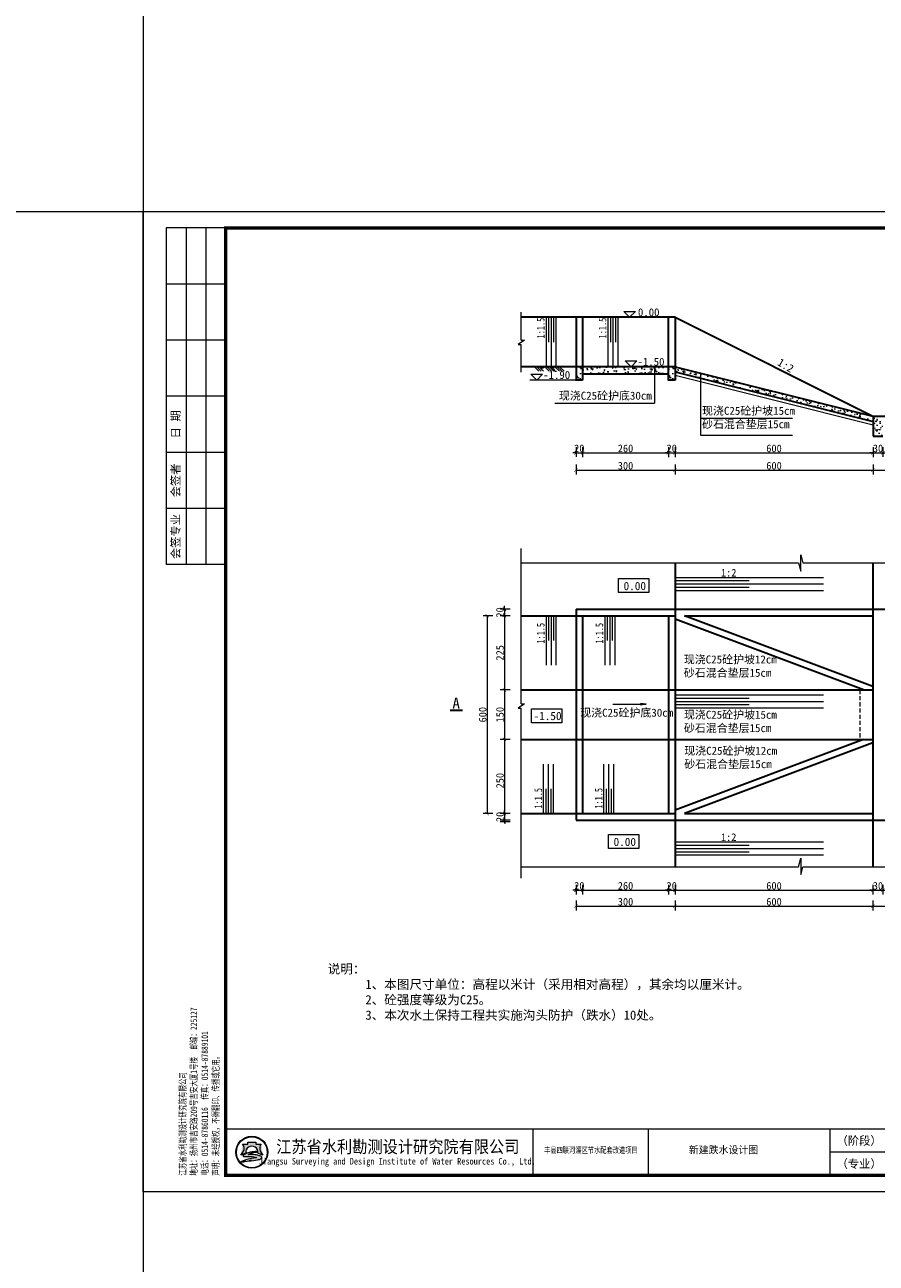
# Model space of a CAD drawing. Extents: x -27255 to 1448651, y 31034 to 8081248.
# Tile 26 of 198: x 582991 to 583249, y 3856027 to 3856402. Entities that reach past the tile are written whole.
import ezdxf
from ezdxf.enums import TextEntityAlignment as Align

# ---------------------------------------------------------------- set-up
doc = ezdxf.new("R2010")
doc.units = 0
doc.header["$PDMODE"] = 32
doc.header["$PDSIZE"] = 0.2
doc.linetypes.add('HIDDEN', pattern=[0.375, 0.25, -0.125])
doc.layers.get('0').update_dxf_attribs({"linetype": 'CONTINUOUS'})
doc.layers.get('Defpoints').update_dxf_attribs({"linetype": 'CONTINUOUS'})
for name, color, linetype, lineweight in [('0.09标注线', 3, 'CONTINUOUS', 9), ('0.13填充', 8, 'CONTINUOUS', 9), ('0.13文字', 3, 'CONTINUOUS', 13), ('中虚线', 8, 'HIDDEN', 15), ('图框', 7, 'CONTINUOUS', 20), ('文字', 7, 'CONTINUOUS', 15), ('新建路', 7, 'CONTINUOUS', 40), ('粗实线', 1, 'CONTINUOUS', 40), ('粗线', 7, 'CONTINUOUS', 35), ('细实线', 3, 'CONTINUOUS', 20)]:
    doc.layers.add(name, color=color, linetype=linetype, lineweight=lineweight)
doc.layers.add('12C', color=7, linetype='CONTINUOUS')
doc.styles.add('-仿宋_GB2312', font='FangSong_GB2312.ttf')
doc.styles.add('LYJFS', font='times.ttf', dxfattribs={"width": 0.7})
doc.styles.add('仿宋', font='FangSong_GB2312.ttf', dxfattribs={"width": 0.7})
doc.styles.add('宋体', font='FangSong_GB2312.ttf')
doc.dimstyles.new('zzzz STANDARD', dxfattribs={"dimtxt": 2.3, "dimasz": 1, "dimexe": 1.25, "dimexo": 1.5, "dimgap": 0.2, "dimtad": 1, "dimdec": 0, "dimlfac": 10, "dimzin": 0, "dimdsep": 46, "dimtxsty": '-仿宋_GB2312', "dimblk": 'ARCHTICK', "dimcen": 0.09, "dimadec": 0, "dimazin": 0, "dimtfac": 1, "dimtdec": 0, "dimtix": 1, "dimtmove": 2, "dimatfit": 3, "dimfxl": 1.7, "dimfxlon": 1, "dimtolj": 1, "dimtzin": 0, "dimlwd": 9, "dimlwe": 9, "dimarcsym": 0})
pattern_1 = [(50, (-53788.1056, 38200.2602), (3.64369338, -0.3187817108), [0.381, -4.191]), (355, (-53788.1056, 38200.26), (-0.7048565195, 3.8211328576), [0.3048, -3.3528]), (100.451, (-53787.802, 38200.2336), (2.9388500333, 3.5023337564), [0.3238, -3.5618]), (46.1842, (-53788.1056, 38201.276), (5.421580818, -0.8408465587), [0.5715, -6.2865]), (96.6356, (-53787.654, 38201.206), (4.748084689, 4.948511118), [0.4857, -5.3427]), (351.184, (-53788.1056, 38201.276), (4.748092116, 4.948502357), [0.4572, -5.0292]), (21, (-53787.5976, 38201.0222), (3.0322975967, -2.0453103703), [0.381, -4.191]), (326, (-53787.5976, 38201.022), (1.236040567, 3.6837593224), [0.3048, -3.3528]), (71.4514, (-53787.345, 38200.8517), (4.2683298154, 1.6384571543), [0.3238, -3.5618]), (37.5, (-53788.1056, 38200.2602), (0.061772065, 1.69110077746), [0, -3.31216, 0, -3.4036, 0, -3.3655]), (7.5, (-53788.1056, 38200.2602), (1.3363932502, 2.0036114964), [0, -1.94056, 0, -3.23596, 0, -1.2827]), (327.5, (-53789.2384, 38200.2602), (2.71181190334, -0.11457487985), [0, -1.27, 0, -3.9624, 0, -5.2578]), (317.5, (-53789.7464, 38200.2602), (2.9625836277, 0.5085298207), [0, -1.651, 0, -2.63144, 0, -3.7338])]

# ---------------------------------------------------------------- blocks, each defined once
blk = doc.blocks.new('_ARCHTICK')
at = {"color": 0, "linetype": 'ByBlock', "const_width": 0.15}
blk.add_lwpolyline([(-0.5, -0.5), (0.5, 0.5)], dxfattribs=at)
blk = doc.blocks.new('*D633')
at = {"layer": '0.13文字', "color": 0, "linetype": 'Continuous', "lineweight": 9}
for p, q in [((583158.06, 3856274.19), (583158.06, 3856271.24)), ((583160.06, 3856274.19), (583160.06, 3856271.24)), ((583158.06, 3856272.49), (583157.06, 3856272.49)), ((583158.06, 3856272.49), (583160.06, 3856272.49)), ((583160.06, 3856272.49), (583161.06, 3856272.49))]:
    blk.add_line(p, q, dxfattribs=at)
at = {"layer": 'Defpoints', "color": 0, "linetype": 'Continuous', "lineweight": 13}
for p in [(583158.06, 3856294.57), (583160.06, 3856294.57), (583160.06, 3856272.49)]:
    blk.add_point(p, dxfattribs=at)
at = {"layer": '0.13文字', "color": 0, "linetype": 'Continuous', "lineweight": 9}
blk.add_blockref('_ARCHTICK', (583158.06, 3856272.49), dxfattribs=at)
at = {"layer": '0.13文字', "color": 0, "linetype": 'Continuous', "lineweight": 9, "rotation": 180}
blk.add_blockref('_ARCHTICK', (583160.06, 3856272.49), dxfattribs=at)
at = {"layer": '0.13文字', "color": 0, "linetype": 'Continuous', "lineweight": 13, "insert": (583159.06, 3856273.84), "char_height": 2.3, "attachment_point": 5, "style": '-仿宋_GB2312'}
blk.add_mtext('\\A1;20', dxfattribs=at)
blk = doc.blocks.new('*D635')
at = {"layer": '0.13文字', "color": 0, "linetype": 'Continuous', "lineweight": 9}
for p, q in [((583186.06, 3856274.19), (583186.06, 3856271.24)), ((583188.06, 3856274.19), (583188.06, 3856271.24)), ((583186.06, 3856272.49), (583185.06, 3856272.49)), ((583186.06, 3856272.49), (583188.06, 3856272.49)), ((583188.06, 3856272.49), (583189.06, 3856272.49))]:
    blk.add_line(p, q, dxfattribs=at)
at = {"layer": 'Defpoints', "color": 0, "linetype": 'Continuous', "lineweight": 13}
for p in [(583186.06, 3856294.57), (583188.06, 3856294.57), (583188.06, 3856272.49)]:
    blk.add_point(p, dxfattribs=at)
at = {"layer": '0.13文字', "color": 0, "linetype": 'Continuous', "lineweight": 9}
blk.add_blockref('_ARCHTICK', (583186.06, 3856272.49), dxfattribs=at)
at = {"layer": '0.13文字', "color": 0, "linetype": 'Continuous', "lineweight": 9, "rotation": 180}
blk.add_blockref('_ARCHTICK', (583188.06, 3856272.49), dxfattribs=at)
at = {"layer": '0.13文字', "color": 0, "linetype": 'Continuous', "lineweight": 13, "insert": (583187.06, 3856273.84), "char_height": 2.3, "attachment_point": 5, "style": '-仿宋_GB2312'}
blk.add_mtext('\\A1;20', dxfattribs=at)
blk = doc.blocks.new('*D641')
at = {"layer": '0.13文字', "color": 0, "linetype": 'Continuous', "lineweight": 9}
for p, q in [((583158.06, 3856139.89), (583157.06, 3856139.89)), ((583158.06, 3856141.59), (583158.06, 3856138.64)), ((583158.06, 3856139.89), (583160.06, 3856139.89)), ((583160.06, 3856141.59), (583160.06, 3856138.64)), ((583160.06, 3856139.89), (583161.06, 3856139.89))]:
    blk.add_line(p, q, dxfattribs=at)
at = {"layer": 'Defpoints', "color": 0, "linetype": 'Continuous', "lineweight": 13}
for p in [(583158.06, 3856161.13), (583160.06, 3856163.13), (583160.06, 3856139.89)]:
    blk.add_point(p, dxfattribs=at)
at = {"layer": '0.13文字', "color": 0, "linetype": 'Continuous', "lineweight": 9}
blk.add_blockref('_ARCHTICK', (583158.06, 3856139.89), dxfattribs=at)
at = {"layer": '0.13文字', "color": 0, "linetype": 'Continuous', "lineweight": 9, "rotation": 180}
blk.add_blockref('_ARCHTICK', (583160.06, 3856139.89), dxfattribs=at)
at = {"layer": '0.13文字', "color": 0, "linetype": 'Continuous', "lineweight": 13, "insert": (583159.06, 3856141.24), "char_height": 2.3, "attachment_point": 5, "style": '-仿宋_GB2312'}
blk.add_mtext('\\A1;20', dxfattribs=at)
blk = doc.blocks.new('*D644')
at = {"layer": '0.13文字', "color": 0, "linetype": 'Continuous', "lineweight": 9}
for p, q in [((583248.06, 3856139.89), (583247.06, 3856139.89)), ((583248.06, 3856141.59), (583248.06, 3856138.64)), ((583248.06, 3856139.89), (583251.06, 3856139.89)), ((583251.06, 3856141.59), (583251.06, 3856138.64)), ((583251.06, 3856139.89), (583252.06, 3856139.89))]:
    blk.add_line(p, q, dxfattribs=at)
at = {"layer": 'Defpoints', "color": 0, "linetype": 'Continuous', "lineweight": 13}
for p in [(583248.06, 3856163.13), (583251.06, 3856164.13), (583251.06, 3856139.89)]:
    blk.add_point(p, dxfattribs=at)
at = {"layer": '0.13文字', "color": 0, "linetype": 'Continuous', "lineweight": 9}
blk.add_blockref('_ARCHTICK', (583248.06, 3856139.89), dxfattribs=at)
at = {"layer": '0.13文字', "color": 0, "linetype": 'Continuous', "lineweight": 9, "rotation": 180}
blk.add_blockref('_ARCHTICK', (583251.06, 3856139.89), dxfattribs=at)
at = {"layer": '0.13文字', "color": 0, "linetype": 'Continuous', "lineweight": 13, "insert": (583249.56, 3856141.24), "char_height": 2.3, "attachment_point": 5, "style": '-仿宋_GB2312'}
blk.add_mtext('\\A1;30', dxfattribs=at)
blk = doc.blocks.new('*D655')
at = {"layer": '0.13文字', "color": 0, "linetype": 'Continuous', "lineweight": 9}
for p, q in [((583138.07, 3856225.13), (583135.12, 3856225.13)), ((583136.37, 3856225.13), (583136.37, 3856226.13)), ((583136.37, 3856225.13), (583136.37, 3856223.13)), ((583138.07, 3856223.13), (583135.12, 3856223.13)), ((583136.37, 3856223.13), (583136.37, 3856222.13))]:
    blk.add_line(p, q, dxfattribs=at)
at = {"layer": 'Defpoints', "color": 0, "linetype": 'Continuous', "lineweight": 13}
for p in [(583158.06, 3856225.13), (583136.37, 3856223.13), (583158.06, 3856223.13)]:
    blk.add_point(p, dxfattribs=at)
at = {"layer": '0.13文字', "color": 0, "linetype": 'Continuous', "lineweight": 9}
for p, rotation in [((583136.37, 3856225.13), 270), ((583136.37, 3856223.13), 90)]:
    blk.add_blockref('_ARCHTICK', p, dxfattribs=dict(at, rotation=rotation))
at = {"layer": '0.13文字', "color": 0, "linetype": 'Continuous', "lineweight": 13, "insert": (583135.02, 3856224.13), "char_height": 2.3, "attachment_point": 5, "rotation": 90, "style": '-仿宋_GB2312'}
blk.add_mtext('\\A1;20', dxfattribs=at)
blk = doc.blocks.new('*D656')
at = {"layer": '0.13文字', "color": 0, "linetype": 'Continuous', "lineweight": 9}
for p, q in [((583138.07, 3856223.13), (583135.12, 3856223.13)), ((583136.37, 3856223.13), (583136.37, 3856200.63)), ((583138.07, 3856200.63), (583135.12, 3856200.63))]:
    blk.add_line(p, q, dxfattribs=at)
at = {"layer": 'Defpoints', "color": 0, "linetype": 'Continuous', "lineweight": 13}
for p in [(583158.06, 3856223.13), (583136.37, 3856200.63), (583160.56, 3856200.63)]:
    blk.add_point(p, dxfattribs=at)
at = {"layer": '0.13文字', "color": 0, "linetype": 'Continuous', "lineweight": 9}
for p, rotation in [((583136.37, 3856223.13), 90), ((583136.37, 3856200.63), 270)]:
    blk.add_blockref('_ARCHTICK', p, dxfattribs=dict(at, rotation=rotation))
at = {"layer": '0.13文字', "color": 0, "linetype": 'Continuous', "lineweight": 13, "insert": (583135.02, 3856211.88), "char_height": 2.3, "attachment_point": 5, "rotation": 90, "style": '-仿宋_GB2312'}
blk.add_mtext('\\A1;225', dxfattribs=at)
blk = doc.blocks.new('*D657')
at = {"layer": '0.13文字', "color": 0, "linetype": 'Continuous', "lineweight": 9}
for p, q in [((583138.07, 3856200.63), (583135.12, 3856200.63)), ((583136.37, 3856200.63), (583136.37, 3856185.63)), ((583138.07, 3856185.63), (583135.12, 3856185.63))]:
    blk.add_line(p, q, dxfattribs=at)
at = {"layer": 'Defpoints', "color": 0, "linetype": 'Continuous', "lineweight": 13}
for p in [(583160.56, 3856200.63), (583136.37, 3856185.63), (583160.56, 3856185.63)]:
    blk.add_point(p, dxfattribs=at)
at = {"layer": '0.13文字', "color": 0, "linetype": 'Continuous', "lineweight": 9}
for p, rotation in [((583136.37, 3856200.63), 90), ((583136.37, 3856185.63), 270)]:
    blk.add_blockref('_ARCHTICK', p, dxfattribs=dict(at, rotation=rotation))
at = {"layer": '0.13文字', "color": 0, "linetype": 'Continuous', "lineweight": 13, "insert": (583135.02, 3856193.13), "char_height": 2.3, "attachment_point": 5, "rotation": 90, "style": '-仿宋_GB2312'}
blk.add_mtext('\\A1;150', dxfattribs=at)
blk = doc.blocks.new('*D658')
at = {"layer": '0.13文字', "color": 0, "linetype": 'Continuous', "lineweight": 9}
for p, q in [((583138.07, 3856185.63), (583135.12, 3856185.63)), ((583136.37, 3856185.63), (583136.37, 3856160.63)), ((583138.07, 3856160.63), (583135.12, 3856160.63))]:
    blk.add_line(p, q, dxfattribs=at)
at = {"layer": 'Defpoints', "color": 0, "linetype": 'Continuous', "lineweight": 13}
for p in [(583160.56, 3856185.63), (583136.37, 3856160.63), (583160.56, 3856160.63)]:
    blk.add_point(p, dxfattribs=at)
at = {"layer": '0.13文字', "color": 0, "linetype": 'Continuous', "lineweight": 9}
for p, rotation in [((583136.37, 3856185.63), 90), ((583136.37, 3856160.63), 270)]:
    blk.add_blockref('_ARCHTICK', p, dxfattribs=dict(at, rotation=rotation))
at = {"layer": '0.13文字', "color": 0, "linetype": 'Continuous', "lineweight": 13, "insert": (583135.02, 3856173.13), "char_height": 2.3, "attachment_point": 5, "rotation": 90, "style": '-仿宋_GB2312'}
blk.add_mtext('\\A1;250', dxfattribs=at)
blk = doc.blocks.new('*D659')
at = {"layer": '0.13文字', "color": 0, "linetype": 'Continuous', "lineweight": 9}
for p, q in [((583138.07, 3856163.13), (583135.12, 3856163.13)), ((583138.07, 3856161.13), (583135.12, 3856161.13)), ((583136.37, 3856163.13), (583136.37, 3856164.13)), ((583136.37, 3856163.13), (583136.37, 3856161.13)), ((583136.37, 3856161.13), (583136.37, 3856160.13))]:
    blk.add_line(p, q, dxfattribs=at)
at = {"layer": 'Defpoints', "color": 0, "linetype": 'Continuous', "lineweight": 13}
for p in [(583136.37, 3856161.13), (583158.06, 3856161.13), (583160.06, 3856163.13)]:
    blk.add_point(p, dxfattribs=at)
at = {"layer": '0.13文字', "color": 0, "linetype": 'Continuous', "lineweight": 9}
for p, rotation in [((583136.37, 3856163.13), 270), ((583136.37, 3856161.13), 90)]:
    blk.add_blockref('_ARCHTICK', p, dxfattribs=dict(at, rotation=rotation))
at = {"layer": '0.13文字', "color": 0, "linetype": 'Continuous', "lineweight": 13, "insert": (583135.02, 3856162.13), "char_height": 2.3, "attachment_point": 5, "rotation": 90, "style": '-仿宋_GB2312'}
blk.add_mtext('\\A1;20', dxfattribs=at)
blk = doc.blocks.new('*D660')
at = {"layer": '0.13文字', "color": 0, "linetype": 'Continuous', "lineweight": 9}
for p, q in [((583132.84, 3856223.13), (583129.89, 3856223.13)), ((583131.14, 3856223.13), (583131.14, 3856163.13)), ((583132.84, 3856163.13), (583129.89, 3856163.13))]:
    blk.add_line(p, q, dxfattribs=at)
at = {"layer": 'Defpoints', "color": 0, "linetype": 'Continuous', "lineweight": 13}
for p in [(583158.06, 3856223.13), (583131.14, 3856163.13), (583158.06, 3856163.13)]:
    blk.add_point(p, dxfattribs=at)
at = {"layer": '0.13文字', "color": 0, "linetype": 'Continuous', "lineweight": 9}
for p, rotation in [((583131.14, 3856223.13), 90), ((583131.14, 3856163.13), 270)]:
    blk.add_blockref('_ARCHTICK', p, dxfattribs=dict(at, rotation=rotation))
at = {"layer": '0.13文字', "color": 0, "linetype": 'Continuous', "lineweight": 13, "insert": (583129.79, 3856193.13), "char_height": 2.3, "attachment_point": 5, "rotation": 90, "style": '-仿宋_GB2312'}
blk.add_mtext('\\A1;600', dxfattribs=at)
blk = doc.blocks.new('*D662')
at = {"layer": '0.13文字', "color": 0, "linetype": 'Continuous', "lineweight": 9}
for p, q in [((583186.06, 3856139.89), (583185.06, 3856139.89)), ((583186.06, 3856141.59), (583186.06, 3856138.64)), ((583186.06, 3856139.89), (583188.06, 3856139.89)), ((583188.06, 3856141.59), (583188.06, 3856138.64)), ((583188.06, 3856139.89), (583189.06, 3856139.89))]:
    blk.add_line(p, q, dxfattribs=at)
at = {"layer": 'Defpoints', "color": 0, "linetype": 'Continuous', "lineweight": 13}
for p in [(583186.06, 3856163.13), (583188.06, 3856163.13), (583188.06, 3856139.89)]:
    blk.add_point(p, dxfattribs=at)
at = {"layer": '0.13文字', "color": 0, "linetype": 'Continuous', "lineweight": 9}
blk.add_blockref('_ARCHTICK', (583186.06, 3856139.89), dxfattribs=at)
at = {"layer": '0.13文字', "color": 0, "linetype": 'Continuous', "lineweight": 9, "rotation": 180}
blk.add_blockref('_ARCHTICK', (583188.06, 3856139.89), dxfattribs=at)
at = {"layer": '0.13文字', "color": 0, "linetype": 'Continuous', "lineweight": 13, "insert": (583187.06, 3856141.24), "char_height": 2.3, "attachment_point": 5, "style": '-仿宋_GB2312'}
blk.add_mtext('\\A1;20', dxfattribs=at)
blk = doc.blocks.new('*D663')
at = {"layer": '0.13文字', "color": 0, "linetype": 'Continuous', "lineweight": 9}
for p, q in [((583248.07, 3856274.19), (583248.07, 3856271.24)), ((583251.07, 3856274.19), (583251.07, 3856271.24)), ((583248.07, 3856272.49), (583247.07, 3856272.49)), ((583248.07, 3856272.49), (583251.07, 3856272.49)), ((583251.07, 3856272.49), (583252.07, 3856272.49))]:
    blk.add_line(p, q, dxfattribs=at)
at = {"layer": 'Defpoints', "color": 0, "linetype": 'Continuous', "lineweight": 13}
for p in [(583248.07, 3856277.57), (583251.07, 3856277.57), (583251.07, 3856272.49)]:
    blk.add_point(p, dxfattribs=at)
at = {"layer": '0.13文字', "color": 0, "linetype": 'Continuous', "lineweight": 9}
blk.add_blockref('_ARCHTICK', (583248.07, 3856272.49), dxfattribs=at)
at = {"layer": '0.13文字', "color": 0, "linetype": 'Continuous', "lineweight": 9, "rotation": 180}
blk.add_blockref('_ARCHTICK', (583251.07, 3856272.49), dxfattribs=at)
at = {"layer": '0.13文字', "color": 0, "linetype": 'Continuous', "lineweight": 13, "insert": (583249.57, 3856273.84), "char_height": 2.3, "attachment_point": 5, "style": '-仿宋_GB2312'}
blk.add_mtext('\\A1;30', dxfattribs=at)
blk = doc.blocks.new('d4trtg')
h = blk.add_hatch(color=152)
h.dxf.hatch_style = 1
h.paths.add_polyline_path([(654246.3, 3899725.4, 1), (654149.5, 3899725.4, 1)])
h.paths.add_polyline_path([(654244.7, 3899725.4, 1), (654151.1, 3899725.4, 1)], flags=16)
h = blk.add_hatch(color=152)
h.dxf.hatch_style = 1
edge = h.paths.add_edge_path()
edge.add_arc((654216.7, 3899701.1), 14.6, 43.3177, 70.37)
edge.add_arc((654202.9, 3899662.4), 55.7, 70.37, 84.5285)
edge.add_arc((654197.1, 3899601.1), 117.3, 84.5285, 95.1775)
edge.add_arc((654198.5, 3899704.1), 18.3, 111.7966, 130.9174, ccw=False)
edge.add_arc((654217.4, 3899656.7), 69.4, 98.8427, 111.7966, ccw=False)
edge.add_arc((654228.1, 3899588.1), 138.8, 95.2104, 98.8427, ccw=False)
edge.add_ellipse((654197.9, 3899728.3), major_axis=(-17.8, 0), ratio=0.877698, start_angle=172.6539, end_angle=176.913)
edge.add_arc((654213.8, 3899625), 102.6, 88.9999, 98.5227)
edge.add_arc((654209.9, 3899651.2), 76, 98.5227, 116.8491)
edge.add_arc((654181.1, 3899708), 12.3, 116.8491, 139.2901)
edge.add_arc((654173.3, 3899714.8), 1.96, 139.2901, 263.0506)
edge.add_arc((654175.1, 3899729.8), 17.1, 263.0506, 272.1363)
edge.add_arc((654186.8, 3899416.6), 296.4, 88.4627, 92.1363, ccw=False)
edge.add_arc((654193.4, 3899661.8), 51, 68.0711, 88.4627, ccw=False)
edge.add_arc((654234.5, 3899496.1), 214.2, 95.9129, 98.7952)
edge.add_arc((654220.8, 3899584.5), 124.7, 98.7952, 117.8497)
edge.add_arc((654806.2, 3897318.9), 2461.6, 104.7704, 105.1579, ccw=False)
edge.add_line((654178.6, 3899699.1), (654170.6, 3899695.8))
edge.add_arc((654384.3, 3898723.5), 995.6, 100.9063, 102.3983, ccw=False)
edge.add_line((654196, 3899701.1), (654189.9, 3899699.2))
edge.add_arc((654166.8, 3899985.3), 287, 274.6178, 279.6944)
edge.add_arc((654207.4, 3899747.5), 45.8, 279.6944, 287.6119)
edge.add_arc((654216.2, 3899719.6), 16.5, 287.6119, 311.5141)
edge.add_arc((654225.4, 3899709.3), 2.75, 311.5141, 403.3177)
edge = h.paths.add_edge_path()
edge.add_arc((654242.1, 3899736.8), 20.7, 138.9742, 204.1181, ccw=False)
edge.add_line((654226.5, 3899750.4), (654209.6, 3899750.4))
edge.add_line((654209.6, 3899750.4), (654209.6, 3899756.2))
edge.add_line((654209.6, 3899756.2), (654186.2, 3899756.2))
edge.add_line((654186.2, 3899756.2), (654186.2, 3899750.4))
edge.add_line((654186.2, 3899750.4), (654169.3, 3899750.4))
edge.add_arc((654153.7, 3899736.8), 20.7, -24.1181, 41.0258, ccw=False)
edge.add_arc((654138.3, 3899743.7), 37.5, 314.3441, 335.8819, ccw=False)
edge.add_arc((654157.8, 3899747.2), 31.1, 282.3877, 290.1466)
edge.add_arc((654127.2, 3899830.8), 120.1, 290.1466, 296.6495)
edge.add_ellipse((654197.9, 3899728.3), major_axis=(-17.8, 0), ratio=0.877698, start_angle=176.913, end_angle=378.3747, ccw=False)
edge.add_ellipse((654197.9, 3899728.3), major_axis=(-17.8, 0), ratio=0.877698, start_angle=172.6539, end_angle=176.913, ccw=False)
edge.add_ellipse((654197.9, 3899728.3), major_axis=(-17.8, 0), ratio=0.877698, start_angle=161.6253, end_angle=172.6539, ccw=False)
edge.add_arc((654268.6, 3899830.8), 120.1, 243.3505, 249.8534)
edge.add_arc((654238, 3899747.2), 31.1, 249.8534, 257.6123)
edge.add_arc((654257.5, 3899743.7), 37.5, 204.1181, 225.6559, ccw=False)
at = {"lineweight": 0}
for p, q in [((653868.4, 3899605.3), (653868.4, 3902577.3)), ((653868.4, 3902577.3), (658071.2, 3902577.3)), ((658021.2, 3899725.4), (655949.8, 3899725.4)), ((658071.2, 3899605.3), (653868.4, 3899605.3))]:
    blk.add_line(p, q, dxfattribs=at)
for p, q in [((654118.6, 3902527.3), (653938.4, 3902527.3)), ((653938.4, 3902527.3), (653938.4, 3901506.6)), ((653998.5, 3902527.3), (653998.5, 3901506.6)), ((654058.5, 3902527.3), (654058.5, 3901506.6)), ((654118.6, 3902357.2), (653938.4, 3902357.2)), ((654118.6, 3902187.1), (653938.4, 3902187.1)), ((654118.6, 3902017), (653938.4, 3902017)), ((654118.6, 3901846.8), (653938.4, 3901846.8)), ((654118.6, 3901676.7), (653938.4, 3901676.7)), ((654118.6, 3901506.6), (653938.4, 3901506.6)), ((655049.2, 3899795.5), (655049.2, 3899655.4)), ((655399.4, 3899795.5), (655399.4, 3899655.4)), ((655949.8, 3899795.5), (655949.8, 3899655.4))]:
    blk.add_line(p, q)
at = {"lineweight": 0, "const_width": 10}
blk.add_lwpolyline([(654118.6, 3902527.3), (658021.2, 3902527.3), (658021.2, 3899655.4), (654118.6, 3899655.4)], close=True, dxfattribs=at)
at = {"lineweight": 0, "const_width": 4}
blk.add_lwpolyline([(658021.2, 3899795.5), (654118.6, 3899795.5)], dxfattribs=at)
at = {"color": 152}
for points in [[(654181.1, 3899723.4, -0.028382), (654168.5, 3899718, -0.033867), (654164.5, 3899716.8, 0.094254), (654172.5, 3899728.3, 0.292155), (654169.3, 3899750.4), (654186.2, 3899750.4), (654186.2, 3899756.2), (654209.6, 3899756.2), (654209.6, 3899750.4), (654226.5, 3899750.4, 0.292155), (654223.3, 3899728.3, 0.094254), (654231.3, 3899716.8, -0.033867), (654227.2, 3899718, -0.028382), (654214.7, 3899723.4)], [(654215.6, 3899727.5, 0.041575), (654198.6, 3899726.4, 0.080135), (654175.6, 3899719, 0.098231), (654171.8, 3899716.1, 0.59944), (654173, 3899712.9, 0.039664), (654175.8, 3899712.7, -0.01603), (654194.8, 3899712.8, -0.08921), (654212.4, 3899709.2, 0.012577), (654201.8, 3899707.8, 0.083333), (654162.5, 3899694.8, -0.001691), (654178.6, 3899699.1), (654170.6, 3899695.8, -0.00651), (654196, 3899701.1), (654189.9, 3899699.2, 0.022155), (654215.1, 3899702.4, 0.03456), (654221.2, 3899703.9, 0.104673), (654227.2, 3899707.2, 0.423464), (654227.4, 3899711.2, 0.118589), (654221.6, 3899714.9, 0.061857), (654208.2, 3899717.9, 0.046498), (654186.5, 3899718, -0.083624), (654191.7, 3899721.1, -0.056582), (654206.8, 3899725.3, -0.015851), (654215.5, 3899726.3)]]:
    blk.add_lwpolyline(points, format="xyb", dxfattribs=at)
for radius in [48.4, 46.8]:
    blk.add_circle((654197.9, 3899725.4), radius, dxfattribs=at)
blk.add_arc((654217.4, 3899656.7), 69.4, 98.8427, 111.7966, dxfattribs=at)
for start_param, end_param in [(2.820893, 6.603885), (3.013378, 3.087714)]:
    blk.add_ellipse((654197.9, 3899728.3), major_axis=(-17.8, 0), ratio=0.877698, start_param=start_param, end_param=end_param, dxfattribs=at)
at = {"style": '宋体'}
for s, height, width, p in [('江苏省水利勘测设计研究院有限公司', 37.525, 0.9, (654640.2, 3899742.9)), ('丰县四联河灌区节水配套改造项目', 18.012, 0.75, (655225.5, 3899732.3)), ('Jiangsu Surveying and Design Institute of Water Resources Co., Ltd.', 20.014, 0.8, (654638.5, 3899695.5))]:
    blk.add_text(s, height=height, dxfattribs=dict(at, width=width)).set_placement(p, align=Align.MIDDLE)
at = {"style": 'LYJFS'}
for s, p in [('（阶段）', (656038.2, 3899760.4)), ('（专业）', (656038.2, 3899690.4))]:
    blk.add_text(s, height=25.02, dxfattribs=at).set_placement(p, align=Align.MIDDLE_CENTER)
at = {"rotation": 90}
for s, insert, char_height, attachment_point, style in [('日 期', (653968.5, 3901931.9), 25.02, 5, '宋体'), ('会签者', (653968.5, 3901761.8), 25.02, 5, '宋体'), ('会签专业', (653968.5, 3901591.7), 25.02, 5, '宋体'), ('江苏省水利勘测设计研究院有限公司\\P地址：扬州市吉安路209号吉安大厦1号楼  邮编：225127\\P电话：0514-87860116  传真：0514-87889101\\P声明：未经授权，不得翻印、传播或它用。', (654101.5, 3899654.5), 20.014, 7, '仿宋')]:
    blk.add_mtext(s, dxfattribs=dict(at, insert=insert, char_height=char_height, attachment_point=attachment_point, style=style))

msp = doc.modelspace()

# ---------------------------------------------------------------- hatches: boundary and pattern name
at = {"layer": '0.13填充'}
h = msp.add_hatch(color=7, dxfattribs=at)
edge = h.paths.add_edge_path()
edge.add_ellipse((583147.87316, 3856298.71287), major_axis=(0, -0.73325), ratio=0.964264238, start_angle=-79.1227045, end_angle=79.1227045, ccw=False)
edge.add_line((583147.17881, 3856298.5745), (583148.56751, 3856298.5745))
h = msp.add_hatch(color=7, dxfattribs=at)
edge = h.paths.add_edge_path()
edge.add_ellipse((583150.9832, 3856298.71287), major_axis=(0, -0.73325), ratio=0.964264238, start_angle=-79.1227045, end_angle=79.1227045, ccw=False)
edge.add_line((583150.28886, 3856298.5745), (583151.67755, 3856298.5745))
at = {"layer": '0.13文字', "linetype": 'Continuous', "lineweight": 13}
h = msp.add_hatch(dxfattribs=at)
h.set_pattern_fill('混凝土2', scale=0.5, style=0)
h.set_pattern_definition([(50, (583158.061, 3856294.5745), (3.5863, -0.3138), [0.375, -4.125]), (355, (583158.061, 3856294.5745), (-0.6938, 3.761), [0.3, -3.3]), (100.45, (583158.3598, 3856294.5483), (2.8925, 3.4472), [0.3187, -3.5057]), (46.18, (583158.061, 3856295.5745), (5.336, -0.8276), [0.5625, -6.1875]), (96.64, (583158.5056, 3856295.5055), (4.6733, 4.8706), [0.478, -5.2586]), (351.18, (583158.061, 3856295.5745), (4.6733, 4.8706), [0.45, -4.95]), (21, (583158.561, 3856295.3245), (2.9845, -2.013), [0.375, -4.125]), (326, (583158.561, 3856295.3245), (1.2166, 3.6258), [0.3, -3.3]), (71.45, (583158.8097, 3856295.1567), (4.201, 1.6127), [0.3187, -3.5057]), (37.5, (583158.061, 3856294.5745), (0.0608, 1.66447), [0, -3.26, 0, -3.35, 0, -3.3125]), (7.5, (583158.061, 3856294.5745), (1.31535, 1.97206), [0, -1.91, 0, -3.185, 0, -1.2625]), (327.5, (583156.946, 3856294.5745), (2.6691, -0.11277), [0, -1.25, 0, -3.9, 0, -5.175]), (317.5, (583156.446, 3856294.5745), (2.9159, 0.5005), [0, -1.625, 0, -2.59, 0, -3.675])])
h.paths.add_polyline_path([(583158.06095, 3856294.5745), (583160.06095, 3856294.5745), (583160.06095, 3856298.5745), (583158.06095, 3856298.5745)])
h = msp.add_hatch(dxfattribs=at)
h.set_pattern_fill('混凝土2', scale=0.5, style=0)
h.set_pattern_definition([(50, (583160.061, 3856294.3087), (3.5863, -0.31376), [0.375, -4.125]), (355, (583160.061, 3856294.3087), (-0.69376, 3.76096), [0.3, -3.3]), (100.451, (583160.3598, 3856294.2826), (2.89255, 3.4472), [0.3187, -3.5057]), (46.184, (583160.061, 3856295.3087), (5.3362, -0.8276), [0.5625, -6.1875]), (96.636, (583160.5056, 3856295.24), (4.6733, 4.8706), [0.478, -5.2586]), (351.184, (583160.061, 3856295.309), (4.6733, 4.8706), [0.45, -4.95]), (21, (583160.561, 3856295.0587), (2.98454, -2.0131), [0.375, -4.125]), (326, (583160.561, 3856295.0587), (1.2166, 3.62575), [0.3, -3.3]), (71.451, (583160.8097, 3856294.891), (4.2011, 1.61265), [0.3187, -3.5057]), (37.5, (583160.061, 3856294.3087), (0.0608, 1.66447), [0, -3.26, 0, -3.35, 0, -3.3125]), (7.5, (583160.061, 3856294.3087), (1.31535, 1.97206), [0, -1.91, 0, -3.185, 0, -1.2625]), (327.5, (583158.946, 3856294.3087), (2.66911, -0.112774), [0, -1.25, 0, -3.9, 0, -5.175]), (317.5, (583158.446, 3856294.3087), (2.91593, 0.50052), [0, -1.625, 0, -2.59, 0, -3.675])])
h.paths.add_polyline_path([(583181.83588, 3856298.5745), (583160.06095, 3856298.5745), (583160.06095, 3856296.3745), (583181.83588, 3856296.3745)])
h.paths.add_polyline_path([(583163.98296, 3856297.90874), (583173.18728, 3856297.90874), (583173.18728, 3856294.30875), (583163.98296, 3856294.30875)], flags=9)
h = msp.add_hatch(dxfattribs=at)
h.set_pattern_fill('混凝土2', scale=0.5, style=0)
h.set_pattern_definition([(50, (583181.836, 3856296.3745), (3.5863, -0.3138), [0.375, -4.125]), (355, (583181.836, 3856296.3745), (-0.6938, 3.761), [0.3, -3.3]), (100.45, (583182.1347, 3856296.3483), (2.8925, 3.4472), [0.3187, -3.5057]), (46.18, (583181.836, 3856297.3745), (5.336, -0.8276), [0.5625, -6.1875]), (96.64, (583182.2806, 3856297.3055), (4.6733, 4.8706), [0.478, -5.2586]), (351.18, (583181.836, 3856297.3745), (4.6733, 4.8706), [0.45, -4.95]), (21, (583182.336, 3856297.1245), (2.9845, -2.013), [0.375, -4.125]), (326, (583182.336, 3856297.1245), (1.2166, 3.6258), [0.3, -3.3]), (71.45, (583182.5846, 3856296.9567), (4.201, 1.6127), [0.3187, -3.5057]), (37.5, (583181.8359, 3856296.3745), (0.0608, 1.66447), [0, -3.26, 0, -3.35, 0, -3.3125]), (7.5, (583181.8359, 3856296.3745), (1.31535, 1.97206), [0, -1.91, 0, -3.185, 0, -1.2625]), (327.5, (583180.7209, 3856296.3745), (2.6691, -0.11277), [0, -1.25, 0, -3.9, 0, -5.175]), (317.5, (583180.2209, 3856296.3745), (2.9159, 0.5005), [0, -1.625, 0, -2.59, 0, -3.675])])
h.paths.add_polyline_path([(583186.06095, 3856298.5745), (583181.83588, 3856298.5745), (583181.83588, 3856296.3745), (583186.06095, 3856296.3745)])
h = msp.add_hatch(dxfattribs=at)
h.set_pattern_fill('混凝土2', scale=0.5, style=0)
h.set_pattern_definition([(50, (583186.061, 3856294.5745), (3.5863, -0.3138), [0.375, -4.125]), (355, (583186.061, 3856294.5745), (-0.6938, 3.761), [0.3, -3.3]), (100.45, (583186.3598, 3856294.5483), (2.8925, 3.4472), [0.3187, -3.5057]), (46.18, (583186.061, 3856295.5745), (5.336, -0.8276), [0.5625, -6.1875]), (96.64, (583186.5056, 3856295.5055), (4.6733, 4.8706), [0.478, -5.2586]), (351.18, (583186.061, 3856295.5745), (4.6733, 4.8706), [0.45, -4.95]), (21, (583186.561, 3856295.3245), (2.9845, -2.013), [0.375, -4.125]), (326, (583186.561, 3856295.3245), (1.2166, 3.6258), [0.3, -3.3]), (71.45, (583186.8097, 3856295.1567), (4.201, 1.6127), [0.3187, -3.5057]), (37.5, (583186.061, 3856294.5745), (0.0608, 1.66447), [0, -3.26, 0, -3.35, 0, -3.3125]), (7.5, (583186.061, 3856294.5745), (1.31535, 1.97206), [0, -1.91, 0, -3.185, 0, -1.2625]), (327.5, (583184.946, 3856294.5745), (2.6691, -0.11277), [0, -1.25, 0, -3.9, 0, -5.175]), (317.5, (583184.446, 3856294.5745), (2.9159, 0.5005), [0, -1.625, 0, -2.59, 0, -3.675])])
h.paths.add_polyline_path([(583186.06095, 3856294.5745), (583188.06095, 3856294.5745), (583188.06095, 3856298.5745), (583186.06095, 3856298.5745)])
at = {"layer": '图框'}
h = msp.add_hatch(dxfattribs=at)
h.set_pattern_fill('AR-CONC', color=256, scale=0.02, style=0)
h.set_pattern_definition(pattern_1)
h.paths.add_polyline_path([(583188.06095, 3856298.5745), (583188.06095, 3856297.02833), (583248.06789, 3856282.0266), (583248.06789, 3856283.57103), (583248.06095, 3856283.5745)])
h = msp.add_hatch(dxfattribs=at)
h.set_pattern_fill('AR-CONC', color=256, scale=0.02, style=0)
h.set_pattern_definition(pattern_1)
h.paths.add_polyline_path([(583251.06789, 3856283.5745), (583248.06789, 3856283.5745), (583248.06789, 3856277.5745), (583251.06789, 3856277.5745)])

# ---------------------------------------------------------------- linework, layer by layer
at = {"layer": '0.09标注线', "color": 7, "lineweight": 9}
for p, q in [((583141.47009, 3856306.66787), (583141.47009, 3856315.11774)), ((583148.97883, 3856313.5745), (583148.97883, 3856298.5745)), ((583149.73235, 3856313.5745), (583149.73235, 3856306.0745)), ((583150.48588, 3856313.5745), (583150.48588, 3856298.5745)), ((583151.2394, 3856313.5745), (583151.2394, 3856306.0745)), ((583151.99292, 3856313.5745), (583151.99292, 3856298.5745)), ((583167.72077, 3856313.5745), (583167.72077, 3856298.5745)), ((583168.4743, 3856313.5745), (583168.4743, 3856306.0745)), ((583169.22782, 3856313.5745), (583169.22782, 3856298.5745)), ((583169.98134, 3856313.5745), (583169.98134, 3856306.0745)), ((583170.73486, 3856313.5745), (583170.73486, 3856298.5745)), ((583142.40233, 3856306.66787), (583140.53786, 3856305.30258)), ((583140.53786, 3856305.30258), (583141.47009, 3856305.30258)), ((583141.47009, 3856306.66787), (583142.40233, 3856306.66787)), ((583141.47009, 3856296.9806), (583141.47009, 3856305.30258)), ((583151.66125, 3856287.54883), (583181.83588, 3856287.54883)), ((583195.7474, 3856282.96734), (583223.62317, 3856282.96734)), ((583195.7474, 3856277.83464), (583223.62317, 3856277.83464)), ((583148.97883, 3856223.13004), (583148.97883, 3856208.13004)), ((583149.73235, 3856223.13004), (583149.73235, 3856215.63004)), ((583150.48588, 3856223.13004), (583150.48588, 3856208.13004)), ((583151.2394, 3856223.13004), (583151.2394, 3856215.63004)), ((583151.99292, 3856223.13004), (583151.99292, 3856208.13004)), ((583166.7594, 3856223.13004), (583166.7594, 3856208.13004)), ((583167.51292, 3856223.13004), (583167.51292, 3856215.63004)), ((583168.26644, 3856223.13004), (583168.26644, 3856208.13004)), ((583169.01996, 3856223.13004), (583169.01996, 3856215.63004)), ((583169.77349, 3856223.13004), (583169.77349, 3856208.13004)), ((583148.22531, 3856163.13004), (583148.22531, 3856178.13004)), ((583149.73235, 3856163.13004), (583149.73235, 3856178.13004)), ((583151.2394, 3856163.13004), (583151.2394, 3856178.13004)), ((583166.53827, 3856163.13004), (583166.53827, 3856178.13004)), ((583168.04531, 3856163.13004), (583168.04531, 3856178.13004)), ((583169.55236, 3856163.13004), (583169.55236, 3856178.13004)), ((583148.97883, 3856163.13004), (583148.97883, 3856170.63004)), ((583150.48588, 3856163.13004), (583150.48588, 3856170.63004)), ((583167.29179, 3856163.13004), (583167.29179, 3856170.63004)), ((583168.79883, 3856163.13004), (583168.79883, 3856170.63004))]:
    msp.add_line(p, q, dxfattribs=at)
at = {"layer": '0.09标注线', "color": 7}
for p, q in [((583172.55154, 3856315.33782), (583174.31487, 3856313.5745)), ((583172.55154, 3856315.33782), (583176.07819, 3856315.33782)), ((583174.31487, 3856313.5745), (583176.07819, 3856315.33782)), ((583172.96152, 3856300.33782), (583174.72485, 3856298.5745)), ((583172.96152, 3856300.33782), (583176.48818, 3856300.33782)), ((583174.72485, 3856298.5745), (583176.48818, 3856300.33782)), ((583144.38251, 3856296.33782), (583146.14584, 3856294.5745)), ((583144.38251, 3856296.33782), (583147.90917, 3856296.33782)), ((583146.14584, 3856294.5745), (583147.90917, 3856296.33782))]:
    msp.add_line(p, q, dxfattribs=at)
at = {"layer": '0.09标注线', "color": 7, "linetype": 'Continuous', "lineweight": 13}
for p, q in [((583181.83588, 3856298.5745), (583181.83588, 3856287.54883)), ((583195.7474, 3856296.65288), (583195.7474, 3856277.83464))]:
    msp.add_line(p, q, dxfattribs=at)
at = {"layer": '0.09标注线', "color": 7, "lineweight": 9}
for points in [[(583170.98133, 3856234.37539), (583180.15821, 3856234.37539), (583180.15821, 3856230.12216), (583170.98133, 3856230.12216)], [(583144.61171, 3856194.87753), (583153.78859, 3856194.87753), (583153.78859, 3856190.62431), (583144.61171, 3856190.62431)], [(583167.94748, 3856156.80782), (583177.12436, 3856156.80782), (583177.12436, 3856152.5546), (583167.94748, 3856152.5546)]]:
    msp.add_lwpolyline(points, close=True, dxfattribs=at)
at = {"layer": '0.13文字', "lineweight": 13}
msp.add_line((583026.86973, 3871338.12904), (583026.86973, 3855111.18), dxfattribs=at)
at = {"layer": '0.13文字', "linetype": 'Continuous', "lineweight": 13}
msp.add_line((580415.31934, 3856345.68733), (587865.89025, 3856345.68733), dxfattribs=at)
at = {"layer": '0.13文字', "color": 7, "linetype": 'Continuous', "lineweight": 13}
for p, q in [((583188.06095, 3856295.99756), (583248.06789, 3856280.99582)), ((583141.47009, 3856196.42648), (583141.47009, 3856243.4978)), ((583226.16329, 3856241.5805), (583226.82587, 3856239.20306)), ((583226.16329, 3856236.59528), (583226.16329, 3856241.5805)), ((583141.47009, 3856239.20306), (583225.47894, 3856239.20306)), ((583225.47894, 3856239.20306), (583226.16329, 3856236.59528)), ((583226.82587, 3856239.20306), (583355.79255, 3856239.20306)), ((583188.06095, 3856234.75215), (583233.06095, 3856234.75215)), ((583188.06095, 3856233.75215), (583210.56095, 3856233.75198)), ((583188.06095, 3856232.75215), (583233.06095, 3856232.75215)), ((583188.06095, 3856231.75215), (583210.56095, 3856231.75198)), ((583188.06095, 3856230.75215), (583233.06095, 3856230.75215)), ((583188.06095, 3856199.17081), (583233.06095, 3856199.17081)), ((583142.40233, 3856196.42648), (583140.53786, 3856195.06119)), ((583140.53786, 3856195.06119), (583141.47009, 3856195.06119)), ((583141.47009, 3856196.42648), (583142.40233, 3856196.42648)), ((583141.47009, 3856143.53074), (583141.47009, 3856195.06119)), ((583169.21052, 3856196.29088), (583179.32514, 3856196.29088)), ((583179.32514, 3856196.29088), (583177.57484, 3856196.52976)), ((583179.32514, 3856196.29088), (583177.57484, 3856196.052)), ((583188.06095, 3856198.17081), (583210.56095, 3856198.17063)), ((583188.06095, 3856197.17081), (583233.06095, 3856197.17081)), ((583188.06095, 3856196.17081), (583210.56095, 3856196.17063)), ((583188.06095, 3856195.17081), (583233.06095, 3856195.17081)), ((583188.06095, 3856154.59614), (583233.06095, 3856154.59614)), ((583188.06095, 3856153.59614), (583210.56095, 3856153.59596)), ((583188.06095, 3856152.59614), (583233.06095, 3856152.59614)), ((583188.06095, 3856151.59614), (583210.56095, 3856151.59596)), ((583188.06095, 3856150.59614), (583233.06095, 3856150.59614)), ((583225.47894, 3856147.05702), (583226.16329, 3856149.6648)), ((583226.16329, 3856149.6648), (583226.16329, 3856144.67958)), ((583141.47009, 3856147.05702), (583225.47894, 3856147.05702)), ((583226.16329, 3856144.67958), (583226.82587, 3856147.05702)), ((583226.82587, 3856147.05702), (583355.79255, 3856147.05702))]:
    msp.add_line(p, q, dxfattribs=at)
at = {"layer": '中虚线', "color": 7, "lineweight": 15, "ltscale": 5}
msp.add_line((583244.06095, 3856200.63004), (583244.06095, 3856185.63004), dxfattribs=at)
at = {"layer": '新建路', "color": 7, "linetype": 'Continuous', "lineweight": 13}
for p, q in [((583174.51781, 3856298.5745), (583160.06095, 3856298.5745)), ((583158.06095, 3856294.5745), (583144.10408, 3856294.5745))]:
    msp.add_line(p, q, dxfattribs=at)
at = {"layer": '粗实线', "color": 7, "lineweight": 30}
for p, q in [((583188.06095, 3856313.5745), (583141.47009, 3856313.5745)), ((583158.06095, 3856313.5745), (583158.06095, 3856294.5745)), ((583160.06095, 3856313.5745), (583160.06095, 3856294.5745)), ((583186.06095, 3856294.5745), (583186.06095, 3856313.5745)), ((583188.06095, 3856313.5745), (583248.06095, 3856283.5745)), ((583188.06095, 3856313.5745), (583188.06095, 3856294.5745)), ((583188.06095, 3856298.5745), (583141.47009, 3856298.5745)), ((583186.06095, 3856296.3745), (583160.06095, 3856296.3745)), ((583188.06095, 3856298.5745), (583248.06095, 3856283.5745)), ((583188.06095, 3856297.02833), (583248.06789, 3856282.0266)), ((583160.06095, 3856294.5745), (583158.06095, 3856294.5745)), ((583188.06095, 3856294.5745), (583186.06095, 3856294.5745)), ((583248.06095, 3856283.5745), (583278.06095, 3856283.5745)), ((583248.06789, 3856283.5745), (583248.06789, 3856277.5745)), ((583248.06789, 3856277.5745), (583251.06789, 3856277.5745)), ((583188.06095, 3856239.20306), (583188.06095, 3856223.13004)), ((583248.06095, 3856239.20306), (583248.06095, 3856147.05702)), ((583188.06095, 3856230.63004), (583188.06095, 3856160.63004)), ((583158.06095, 3856225.13004), (583158.06095, 3856161.13004)), ((583158.06095, 3856225.13004), (583340.06095, 3856225.13004)), ((583141.47009, 3856223.13004), (583188.06095, 3856223.13004)), ((583160.06095, 3856223.13004), (583160.06095, 3856185.63004)), ((583186.06095, 3856223.13004), (583186.06095, 3856185.63004)), ((583245.21295, 3856200.63004), (583188.06095, 3856222.06204)), ((583190.90895, 3856223.13004), (583248.06095, 3856223.13004)), ((583248.06095, 3856201.69804), (583190.90895, 3856223.13004)), ((583141.47009, 3856200.63004), (583248.06095, 3856200.63004)), ((583141.47009, 3856185.63004), (583248.06095, 3856185.63004)), ((583160.06095, 3856185.63004), (583160.06095, 3856163.13004)), ((583186.06095, 3856185.63004), (583186.06095, 3856163.13004)), ((583245.21295, 3856185.63004), (583188.06095, 3856164.19804)), ((583248.06095, 3856184.56204), (583190.90895, 3856163.13004)), ((583141.47009, 3856163.13004), (583188.06095, 3856163.13004)), ((583158.06095, 3856161.13004), (583340.06095, 3856161.13004)), ((583188.06095, 3856163.13004), (583188.06095, 3856147.05702)), ((583190.90895, 3856163.13004), (583248.06095, 3856163.13004))]:
    msp.add_line(p, q, dxfattribs=at)
at = {"layer": '粗线', "color": 7}
msp.add_line((583123.61826, 3856194.37249), (583119.91673, 3856194.37249), dxfattribs=at)
at = {"layer": '细实线', "color": 7, "ltscale": 5}
for p, q in [((583145.46357, 3856298.5745), (583146.80459, 3856297.23347)), ((583146.17317, 3856298.5745), (583147.51419, 3856297.23347)), ((583146.88276, 3856298.5745), (583148.22378, 3856297.23347)), ((583148.57361, 3856298.5745), (583149.91464, 3856297.23347)), ((583149.28321, 3856298.5745), (583150.62423, 3856297.23347)), ((583149.99281, 3856298.5745), (583151.33383, 3856297.23347)), ((583151.68366, 3856298.5745), (583153.02468, 3856297.23347)), ((583152.39325, 3856298.5745), (583153.73428, 3856297.23347)), ((583153.10285, 3856298.5745), (583154.44387, 3856297.23347))]:
    msp.add_line(p, q, dxfattribs=at)
at = {"layer": '细实线', "color": 7, "lineweight": 20, "ltscale": 5, "start_tangent": (0.999064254, 0.043250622), "end_tangent": (0.999505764, -0.031436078)}
msp.add_spline([(583151.01388, 3856297.98308), (583151.31472, 3856297.86691), (583151.39207, 3856297.73833), (583151.43061, 3856297.56471), (583151.56366, 3856297.40373), (583151.76282, 3856297.30298), (583152.18366, 3856297.23347)], degree=3, dxfattribs=at)

# ---------------------------------------------------------------- block references
at = {"layer": '图框', "xscale": 0.09999999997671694, "yscale": 0.1000000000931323, "zscale": 0.1}
msp.add_blockref('d4trtg', (517640.02969, 3466087.95335), dxfattribs=at)

# ---------------------------------------------------------------- texts
at = {"layer": '0.09标注线', "color": 7, "attachment_point": 1, "style": '-仿宋_GB2312'}
for s, insert, char_height, width in [('0.00', (583176.82728, 3856316.30874), 2.399999, 2.3999987), ('-1.50', (583176.7051, 3856301.30874), 2.399999, 2.3999987), ('-1.90', (583148.12609, 3856297.30874), 2.399999, 2.3999987), ('现浇C25砼护底30cm', (583152.86269, 3856291.03925, 0.02459), 2.4315776, 35.9819791), ('现浇C25砼护坡15cm\\P砂石混合垫层15cm', (583196.24715, 3856286.45776, 0.02459), 2.4315776, 35.9819791), ('现浇C25砼护坡12cm\\P砂石混合垫层15cm', (583190.73953, 3856211.08904, 0.02459), 2.4315776, 35.9819791), ('现浇C25砼护底30cm', (583159.33644, 3856194.94744, 0.02459), 2.4315776, 35.9819791), ('现浇C25砼护坡15cm\\P砂石混合垫层15cm', (583190.75743, 3856194.33885, 0.02459), 2.4315776, 35.9819791), ('现浇C25砼护坡12cm\\P砂石混合垫层15cm', (583190.86239, 3856183.40983, 0.02459), 2.4315776, 35.9819791)]:
    msp.add_mtext(s, dxfattribs=dict(at, insert=insert, char_height=char_height, width=width))
at = {"layer": '0.09标注线', "color": 7, "lineweight": 9, "char_height": 2.3, "width": 3.971395, "attachment_point": 3, "rotation": 90, "style": '-仿宋_GB2312'}
for insert in [(583146.20938, 3856313.44014, -24.8), (583164.95133, 3856313.44014, -24.8), (583146.20938, 3856220.9439, -24.8), (583163.98995, 3856220.9439, -24.8), (583145.45586, 3856170.90847, -24.8), (583163.76882, 3856170.90847, -24.8)]:
    msp.add_mtext('{\\W0.8;1:1.5}', dxfattribs=dict(at, insert=insert))
at = {"layer": '0.09标注线', "color": 7, "insert": (583220.11491, 3856301.319), "char_height": 2.431578, "width": 35.9819791, "attachment_point": 1, "rotation": 329.163482, "style": '-仿宋_GB2312'}
msp.add_mtext('1:2', dxfattribs=at)
at = {"layer": '0.09标注线', "color": 7, "lineweight": 9, "char_height": 2.5, "width": 35.3557495, "attachment_point": 1, "style": '-仿宋_GB2312'}
for s, insert in [('0.00', (583172.47354, 3856233.39041)), ('-1.50', (583145.17583, 3856193.99039)), ('0.00', (583169.43968, 3856155.82284))]:
    msp.add_mtext(s, dxfattribs=dict(at, insert=insert))
at = {"layer": '0.13文字', "color": 7, "linetype": 'Continuous', "lineweight": 13, "style": '-仿宋_GB2312'}
for p in [(583201.97208, 3856235.0083), (583201.97208, 3856154.85228)]:
    msp.add_text('1:2', height=2.3, dxfattribs=at).set_placement(p)
at = {"layer": '0.13文字', "linetype": 'Continuous', "lineweight": 13, "insert": (583177.29321, 3856062.30664), "char_height": 2.2, "width": 66.6610925, "attachment_point": 1, "style": 'LYJFS'}
msp.add_mtext('{\\fFangSong_GB2312|b0|i0|c134|p49;\\W1;          新建跌水设计图}', dxfattribs=at)
at = {"layer": '12C', "color": 7, "lineweight": 15, "insert": (583122.88267, 3856198.2852, -24.8), "char_height": 3.36, "width": 2.4467232, "attachment_point": 3, "style": '-仿宋_GB2312'}
msp.add_mtext('A', dxfattribs=at)
at = {"layer": '文字', "color": 7, "insert": (583082.79548, 3856117.46546, -0.02459), "char_height": 2.8, "width": 351.468687, "attachment_point": 1, "style": '-仿宋_GB2312'}
msp.add_mtext('说明：\\P      1、本图尺寸单位：高程以米计（采用相对高程），其余均以厘米计。\\P      2、砼强度等级为C25。\\P      3、本次{\\C256;水土保持工程共实施沟头防护（跌水）10处。}', dxfattribs=at)

# ---------------------------------------------------------------- dimensions: what is measured, and where the dimension line sits
at = {"layer": '0.13文字', "color": 7, "linetype": 'Continuous', "lineweight": 13}
for base, p1, p2, picture, middle in [((583160.06095, 3856272.48523), (583158.06095, 3856294.5745), (583160.06095, 3856294.5745), '*D633', (583159.06095, 3856273.83523)), ((583188.06095, 3856272.48523), (583186.06095, 3856294.5745), (583188.06095, 3856294.5745), '*D635', (583187.06095, 3856273.83523)), ((583160.06095, 3856139.89114), (583158.06095, 3856161.13004), (583160.06095, 3856163.13004), '*D641', (583159.06095, 3856141.24114)), ((583188.06095, 3856139.89114), (583186.06095, 3856163.13004), (583188.06095, 3856163.13004), '*D662', (583187.06095, 3856141.24114)), ((583251.06095, 3856139.89114), (583248.06095, 3856163.13004), (583251.06095, 3856164.13004), '*D644', (583249.56095, 3856141.24114))]:
    dim = msp.add_linear_dim(base=base, p1=p1, p2=p2, dimstyle='zzzz STANDARD', dxfattribs=at)
    dim.commit()
    dim.dimension.update_dxf_attribs({"geometry": picture, "text_midpoint": middle})
for base, p1, p2 in [((583188.06095, 3856267.2298), (583158.06095, 3856294.5745), (583188.06095, 3856294.5745)), ((583186.06095, 3856272.48523), (583160.06095, 3856294.5745), (583186.06095, 3856294.5745)), ((583248.06789, 3856272.48523), (583188.06095, 3856294.5745), (583248.06789, 3856277.5745)), ((583248.06789, 3856267.2298), (583188.06095, 3856294.5745), (583248.06789, 3856277.5745)), ((583278.06789, 3856267.2298), (583248.06789, 3856277.5745), (583278.06789, 3856280.5745)), ((583188.06095, 3856135.07093), (583158.06095, 3856161.13004), (583188.06095, 3856160.63004)), ((583186.06095, 3856139.89114), (583160.06095, 3856163.13004), (583186.06095, 3856163.13004)), ((583248.06095, 3856139.89114), (583188.06095, 3856161.13004), (583248.06095, 3856160.63004)), ((583248.06095, 3856135.07093), (583188.06095, 3856161.13004), (583248.06095, 3856160.63004)), ((583278.06095, 3856135.07093), (583248.06095, 3856160.63004), (583278.06095, 3856160.63004))]:
    msp.add_linear_dim(base=base, p1=p1, p2=p2, dimstyle='zzzz STANDARD', dxfattribs=at).render()
at = {"layer": '0.13文字', "linetype": 'Continuous', "lineweight": 13}
dim = msp.add_linear_dim(base=(583251.06789, 3856272.48523), p1=(583248.06789, 3856277.5745), p2=(583251.06789, 3856277.5745), dimstyle='zzzz STANDARD', dxfattribs=at)
dim.commit()
dim.dimension.update_dxf_attribs({"geometry": '*D663', "text_midpoint": (583249.56789, 3856273.83523)})
at = {"layer": '0.13文字', "color": 7, "linetype": 'Continuous', "lineweight": 13}
for base, p1, p2, picture, middle in [((583136.37422, 3856223.13004), (583158.06095, 3856225.13004), (583158.06095, 3856223.13004), '*D655', (583135.02422, 3856224.13004)), ((583131.14453, 3856163.13004), (583158.06095, 3856223.13004), (583158.06095, 3856163.13004), '*D660', (583129.79453, 3856193.13004)), ((583136.37422, 3856200.63004), (583158.06095, 3856223.13004), (583160.56095, 3856200.63004), '*D656', (583135.02422, 3856211.88004)), ((583136.37422, 3856185.63004), (583160.56095, 3856200.63004), (583160.56095, 3856185.63004), '*D657', (583135.02422, 3856193.13004)), ((583136.37422, 3856160.63004), (583160.56095, 3856185.63004), (583160.56095, 3856160.63004), '*D658', (583135.02422, 3856173.13004)), ((583136.37422, 3856161.13004), (583160.06095, 3856163.13004), (583158.06095, 3856161.13004), '*D659', (583135.02422, 3856162.13004))]:
    dim = msp.add_linear_dim(base=base, p1=p1, p2=p2, angle=90, dimstyle='zzzz STANDARD', dxfattribs=at)
    dim.commit()
    dim.dimension.update_dxf_attribs({"geometry": picture, "text_midpoint": middle})

doc.saveas('drawing.dxf')
